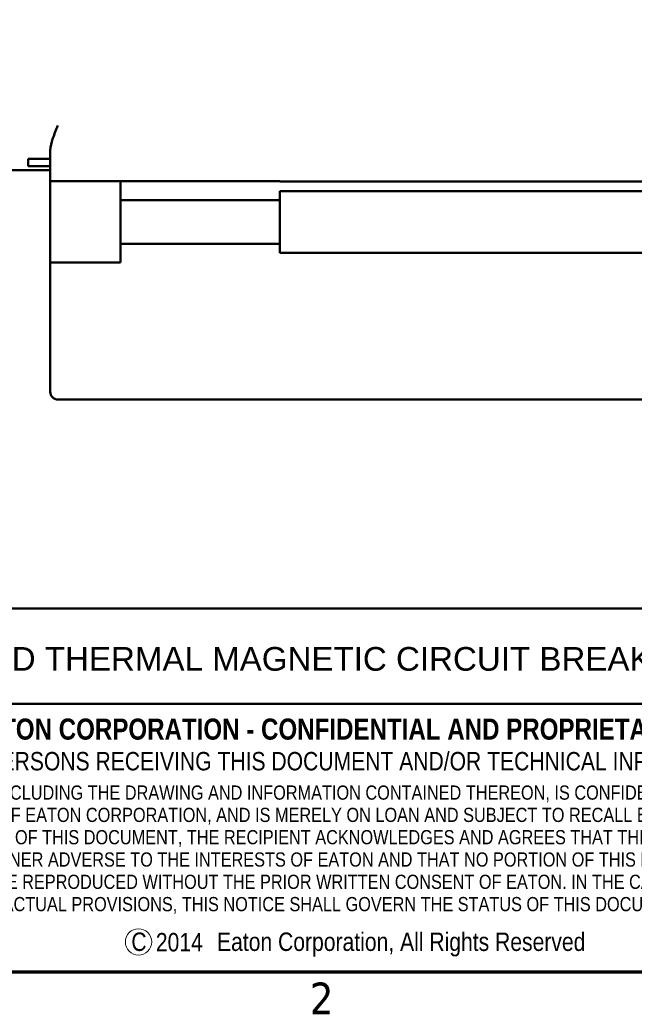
# Model space of a CAD drawing. Header units: inches. Extents: x 0.1 to 18.7, y 0.4 to 11.8.
# Tile 3 of 26: x 10.5 to 13.1, y 0.6 to 4.7. Entities that reach past the tile are written whole.
import ezdxf

# ---------------------------------------------------------------- set-up
doc = ezdxf.new("R2010")
doc.units = ezdxf.units.IN
doc.header["$LTSCALE"] = 1.111111
doc.header["$MEASUREMENT"] = 0
for name, color, linetype, lineweight in [('Border (ANSI)', 7, 'Continuous', 70), ('Title (ANSI)', 7, 'Continuous', 50), ('Visible (ANSI)', 7, 'Continuous', 50)]:
    doc.layers.add(name, color=color, linetype=linetype, lineweight=lineweight)
doc.layers.add('FORMAT', color=5, linetype='Continuous', lineweight=25, true_color=0x0000ff)
doc.styles.add('Note Text (ANSI)', font='tahoma.ttf')
doc.styles.add('Text Style107', font='arialbd.ttf')
doc.styles.add('Text Style109', font='arialbd.ttf')
doc.styles.add('Text Style47', font='ARIALN.TTF')
doc.styles.add('Text Style50', font='arial.ttf')
doc.styles.add('Text Style55', font='arial.ttf')
doc.styles.add('Text Style59', font='arial.ttf')

# ---------------------------------------------------------------- blocks, each defined once
blk = doc.blocks.new('Borders Default Border')
at = {"layer": 'Border (ANSI)', "flags": 128}
blk.add_lwpolyline([(0.38, 0.62), (0.38, 10.38), (16.62, 10.38), (16.62, 0.62), (0.38, 0.62)], dxfattribs=at)
at = {"layer": 'Border (ANSI)', "insert": (10.5886, 0.46), "char_height": 0.12, "attachment_point": 7, "style": 'Note Text (ANSI)'}
blk.add_mtext('2', dxfattribs=at)
blk = doc.blocks.new('Title Blocks ICD TITLE BLOCK MM CUSTOMER')
at = {"layer": 'FORMAT', "color": 7, "linetype": 'Continuous', "lineweight": 5}
blk.add_circle((4.5794, 7.3068), 0.05, dxfattribs=at)
at = {"layer": 'Title (ANSI)'}
for p, q in [((3.2614, 8.5744), (11.2614, 8.5744)), ((3.2614, 8.212), (11.2564, 8.212)), ((11.2614, 7.1921), (3.2614, 7.1921))]:
    blk.add_line(p, q, dxfattribs=at)
at = {"layer": 'Title (ANSI)', "attachment_point": 5, "style": 'Note Text (ANSI)'}
for s, insert, char_height in [('\\fArial Narrow|b1|i0;\\H0.0800;EATON CORPORATION - CONFIDENTIAL AND PROPRIETARY', (5.284, 8.115), 0.08), ('\\fArial Narrow|b0|i0;\\H0.0700;NOTICE TO PERSONS RECEIVING THIS DOCUMENT AND/OR TECHNICAL INFORMATION', (5.2422, 7.9931), 0.07), ('\\fArial Narrow|b0|i0;\\H0.0700;C            Eaton Corporation, All Rights Reserved', (5.4146, 7.2968), 0.07)]:
    blk.add_mtext(s, dxfattribs=dict(at, insert=insert, char_height=char_height))
at = {"layer": 'Title (ANSI)', "insert": (5.2662, 7.9013), "char_height": 0.054, "attachment_point": 2, "line_spacing_factor": 0.941891, "style": 'Note Text (ANSI)'}
blk.add_mtext('\\fArial Narrow|b0|i0;\\H0.0540;THIS DOCUMENT, INCLUDING THE DRAWING AND INFORMATION CONTAINED THEREON, IS CONFIDENTIAL AND IS THE \\PEXCLUSIVE PROPERTY OF EATON CORPORATION, AND IS MERELY ON LOAN AND SUBJECT TO RECALL BY EATON AT ANY TIME.\\PBY TAKING POSSESSION OF THIS DOCUMENT, THE RECIPIENT ACKNOWLEDGES AND AGREES THAT THIS DOCUMENT CANNOT\\PBE USED IN ANY MANNER ADVERSE TO THE INTERESTS OF EATON AND THAT NO PORTION OF THIS DOCUMENT MAY BE\\PCOPIED OR OTHERWISE REPRODUCED WITHOUT THE PRIOR WRITTEN CONSENT OF EATON. IN THE CASE OF CONFLICTING\\PCONTRACTUAL PROVISIONS, THIS NOTICE SHALL GOVERN THE STATUS OF THIS DOCUMENT.', dxfattribs=at)
at = {"layer": 'Title (ANSI)'}
for tag, p, height, style in [('<TITLE_1>_001', (3.5598, 8.3375), 0.09, 'Text Style50'), ('DESIGNER_001', (8.7791, 8.3294), 0.09, 'Text Style50'), ('<DRAWN_DATE>_001', (10.5606, 8.3294), 0.09, 'Text Style50'), ('<PART_NUMBER>_001', (8.8179, 7.9147), 0.24, 'Text Style109'), ('Sheet_Size_001', (7.3651, 7.9055), 0.13, 'Text Style55'), ('<REVISION_NUMBER>_001', (10.7726, 7.8528), 0.18, 'Text Style107'), ('COPYRIGHT_YEAR_001', (4.6229, 7.2707), 0.07, 'Text Style47'), ('Sheet_Number_001', (10.8001, 7.2619), 0.08, 'Text Style59'), ('Number_of_sheets_001', (11.097, 7.2619), 0.08, 'Text Style59'), ('<SCALE>_001', (9.8254, 7.2503), 0.08, 'Text Style59')]:
    blk.add_attdef(tag, p, '', height=height, dxfattribs=dict(at, style=style))

msp = doc.modelspace()

# ---------------------------------------------------------------- linework, layer by layer
at = {"layer": 'Visible (ANSI)'}
for p, q in [((10.6697, 4.0289), (10.6697, 4.159)), ((10.5767, 4.1239), (10.6697, 4.1239)), ((10.5767, 4.0919), (10.5767, 4.1239)), ((10.6697, 4.0759), (10.5047, 4.0759)), ((10.6697, 4.0919), (10.5767, 4.0919)), ((10.6697, 3.6849), (10.6697, 4.0289)), ((10.6697, 4.0289), (10.7017, 4.0289)), ((11.6387, 4.0289), (10.7017, 4.0289)), ((10.9667, 3.9494), (10.9667, 4.0289)), ((11.6387, 4.0289), (11.6387, 4.0269)), ((11.6387, 4.0269), (13.7957, 4.0269)), ((11.6387, 3.9494), (11.6387, 3.9869)), ((11.6387, 3.9869), (13.7957, 3.9869)), ((10.9667, 3.9494), (10.9667, 3.7644)), ((11.6387, 3.9494), (10.9667, 3.9494)), ((11.6387, 3.7644), (11.6387, 3.9494)), ((10.9667, 3.7644), (10.9667, 3.6849)), ((11.6387, 3.7644), (10.9667, 3.7644)), ((11.6387, 3.7269), (11.6387, 3.7644)), ((11.6387, 3.7269), (13.7957, 3.7269)), ((10.6697, 3.2949), (10.6697, 3.6849)), ((10.7017, 3.6849), (10.6697, 3.6849)), ((10.7017, 3.6849), (10.9667, 3.6849)), ((10.6697, 3.2949), (10.6697, 3.1389)), ((10.7017, 3.1069), (13.7957, 3.1069))]:
    msp.add_line(p, q, dxfattribs=at)
msp.add_arc((10.7017, 3.1389), 0.032, 179.9997, 270, dxfattribs=at)
msp.add_open_spline([(10.6697, 4.159), (10.6697, 4.1744), (10.6744, 4.1919), (10.6868, 4.228), (10.6946, 4.2467), (10.7017, 4.2639)], degree=3, knots=[-0.2841359, -0.2841359, -0.2841359, -0.2841359, -0.142068, -0.142068, 0, 0, 0, 0], dxfattribs=at)

# ---------------------------------------------------------------- block references
at = {"xscale": 1.111111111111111, "yscale": 1.111111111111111, "zscale": 1.111111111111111}
msp.add_blockref('Borders Default Border', (0, 0), dxfattribs=at)
ref = msp.add_blockref('Title Blocks ICD TITLE BLOCK MM CUSTOMER', (5.954, -7.3023), dxfattribs=dict(xscale=1.111111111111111, yscale=1.111111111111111, zscale=1.111111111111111))
ref.add_attrib('<TITLE_1>_001', 'TYPE EHD THERMAL MAGNETIC CIRCUIT BREAKERS THREE POLE, SERIES C', (9.9094, 1.9616), dxfattribs={"layer": 'Title (ANSI)', "height": 0.1, "style": 'Text Style50'})
ref.add_attrib('COPYRIGHT_YEAR_001', ' 2014', (11.0906, 0.7762), dxfattribs={"layer": 'Title (ANSI)', "height": 0.07778, "style": 'Text Style47'})

doc.saveas('drawing.dxf')
